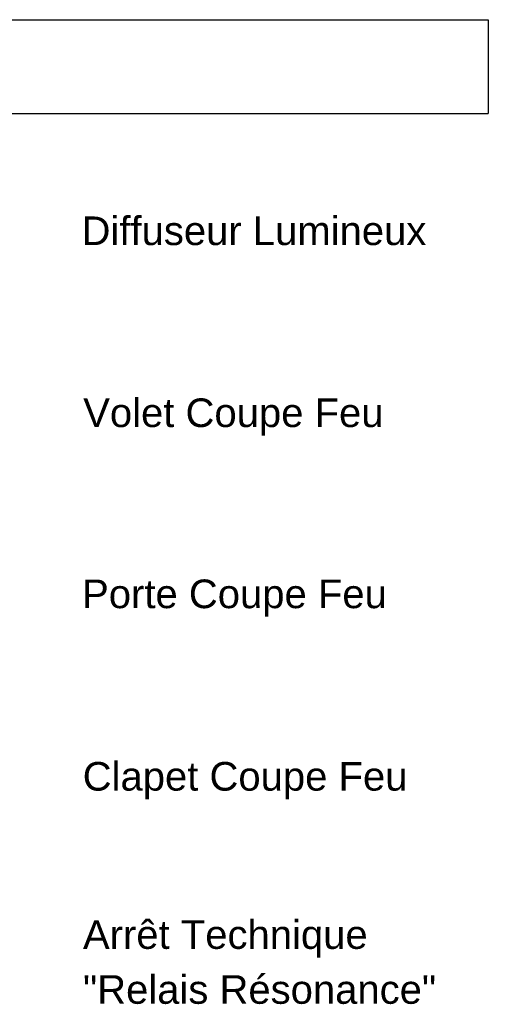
# Model space of a CAD drawing. Header units: millimetres. Extents: x 1909 to 61055, y -36590 to 14615.
# Tile 10 of 44: x 4397 to 6033, y 10874 to 14314. Entities that reach past the tile are written whole.
import ezdxf

# ---------------------------------------------------------------- set-up
doc = ezdxf.new("R2010")
doc.units = ezdxf.units.MM
doc.layers.add('A-DETL-THIN', color=7, linetype='Continuous', lineweight=25)
doc.layers.add('G-ANNO-TEXT', color=7, linetype='Continuous', lineweight=30)
doc.styles.add('@Arial Unicode MS', font='ARIALUNI.TTF', dxfattribs={"height": 100})

msp = doc.modelspace()

# ---------------------------------------------------------------- linework, layer by layer
at = {"layer": 'A-DETL-THIN'}
for p, q in [((1909.3, 14314), (6032.9, 14314)), ((6032.9, 14314), (6032.9, 13986.3)), ((1909.3, 13986.3), (6032.9, 13986.3))]:
    msp.add_line(p, q, dxfattribs=at)

# ---------------------------------------------------------------- texts
at = {"layer": 'G-ANNO-TEXT', "char_height": 100, "attachment_point": 1, "style": '@Arial Unicode MS'}
for s, insert, width in [('Diffuseur Lumineux', (4613.2, 13626.5), 1495.147), ('Volet Coupe Feu', (4618.9, 12990.7), 1298.734), ('Porte Coupe Feu', (4615, 12357.9), 1314.767), ('Clapet Coupe Feu', (4617.1, 11720.4), 1402.953), ('Arrêt Technique ', (4618.1, 11167.4), 1278.692), ('"Relais Résonance"', (4618.1, 10975.6), 1531.223)]:
    msp.add_mtext(s, dxfattribs=dict(at, insert=insert, width=width))

doc.saveas('drawing.dxf')
